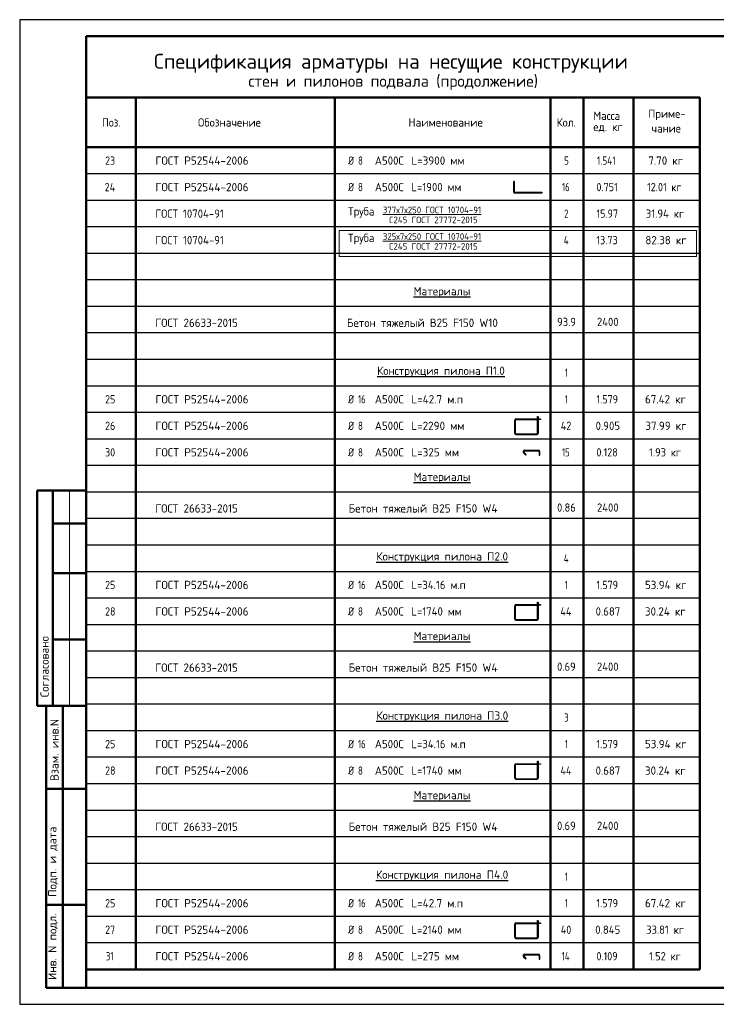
# Model space of a CAD drawing. Header units: millimetres. Extents: x 0 to 42000, y -65 to 29700.
# Tile 1 of 7: x 0 to 21000, y 0 to 29700. Entities that reach past the tile are written whole.
import ezdxf

# ---------------------------------------------------------------- set-up
doc = ezdxf.new("R2010")
doc.units = ezdxf.units.MM
doc.layers.add('Standard', color=7, linetype='Continuous', lineweight=25)
doc.layers.add('Позиционная метка линия выноска', color=7, linetype='Continuous', lineweight=13)
doc.styles.add('ISOCPEUR', font='txt')

msp = doc.modelspace()

# ---------------------------------------------------------------- linework, layer by layer
at = {"layer": 'Standard', "color": 7, "linetype": 'Continuous', "lineweight": 25, "transparency": 33554687}
msp.add_line((2000, 29200), (2000, 1058), dxfattribs=at)
at = {"layer": 'Standard', "color": 7, "linetype": 'Continuous', "lineweight": 50, "transparency": 33554687}
for p, q in [((20500, 27350), (2000, 27350)), ((3500, 27350), (3500, 25850)), ((9500, 27350), (9500, 25850)), ((16000, 27350), (16000, 25850)), ((17000, 27350), (17000, 25850)), ((18500, 27350), (18500, 25850)), ((20500, 27350), (20500, 25850)), ((20500, 25850), (2000, 25850)), ((3500, 25850), (3500, 1050)), ((9500, 25850), (9500, 1050)), ((16000, 25850), (16000, 1050)), ((17000, 25850), (17000, 1050)), ((18500, 25850), (18500, 1050)), ((20500, 25850), (20500, 1050)), ((6, 15500), (0, 15500)), ((2000, 15500), (527, 15500)), ((527, 15500), (527, 9000)), ((527, 15500), (527, 9000)), ((1000, 15500), (1000, 9000)), ((2000, 14500), (1000, 14500)), ((2000, 13000), (1000, 13000)), ((2000, 11000), (1000, 11000)), ((0, 9000), (6, 9000)), ((527, 9000), (2000, 9000)), ((800, 500), (800, 9000)), ((800, 500), (800, 9000)), ((1300, 500), (1300, 9000)), ((800, 6500), (2000, 6500)), ((800, 3000), (2000, 3000)), ((20500, 1050), (2000, 1050)), ((2000, 500), (800, 500))]:
    msp.add_line(p, q, dxfattribs=at)
at = {"layer": 'Standard', "color": 7, "linetype": 'Continuous', "lineweight": -3, "transparency": 33554687}
for p, q in [((20500, 25050), (2000, 25050)), ((14882, 24823), (14882, 24514)), ((14906, 24823), (14882, 24823)), ((14906, 24823), (14906, 24514)), ((20500, 24250), (2000, 24250)), ((20500, 23450), (2000, 23450)), ((20500, 22650), (2000, 22650)), ((20500, 21850), (2000, 21850)), ((20500, 21050), (2000, 21050)), ((20500, 20250), (2000, 20250)), ((20500, 19450), (2000, 19450)), ((20500, 18650), (2000, 18650)), ((20500, 17850), (2000, 17850)), ((14926, 17221), (14926, 17624)), ((14944, 17221), (14944, 17624)), ((14959, 17657), (15612, 17657)), ((14959, 17639), (15612, 17639)), ((20500, 17050), (2000, 17050)), ((14959, 17206), (15597, 17206)), ((14959, 17188), (15597, 17188)), ((15221, 16711), (15636, 16711)), ((15221, 16691), (15637, 16691)), ((20500, 16250), (2000, 16250)), ((20500, 15450), (2000, 15450)), ((20500, 14650), (2000, 14650)), ((20500, 13850), (2000, 13850)), ((20500, 13050), (2000, 13050)), ((20500, 12250), (2000, 12250)), ((14926, 11621), (14926, 12024)), ((14944, 11621), (14944, 12024)), ((14959, 12057), (15612, 12057)), ((14959, 12039), (15612, 12039)), ((14959, 11606), (15597, 11606)), ((14959, 11588), (15597, 11588)), ((20500, 11450), (2000, 11450)), ((20500, 10650), (2000, 10650)), ((20500, 9850), (2000, 9850)), ((20500, 9050), (2000, 9050)), ((20500, 8250), (2000, 8250)), ((20500, 7450), (2000, 7450)), ((14926, 6821), (14926, 7224)), ((14944, 6821), (14944, 7224)), ((14959, 7257), (15612, 7257)), ((14959, 7239), (15612, 7239)), ((20500, 6650), (2000, 6650)), ((14959, 6806), (15597, 6806)), ((14959, 6788), (15597, 6788)), ((20500, 5850), (2000, 5850)), ((20500, 5050), (2000, 5050)), ((20500, 4250), (2000, 4250)), ((20500, 3450), (2000, 3450)), ((20500, 2650), (2000, 2650)), ((14926, 2021), (14926, 2424)), ((14944, 2021), (14944, 2424)), ((14959, 2457), (15612, 2457)), ((14959, 2439), (15612, 2439)), ((20500, 1850), (2000, 1850)), ((14959, 2006), (15597, 2006)), ((14959, 1988), (15597, 1988)), ((15221, 1511), (15636, 1511)), ((15221, 1491), (15637, 1491))]:
    msp.add_line(p, q, dxfattribs=at)
at = {"layer": 'Standard', "color": 7, "linetype": 'Continuous', "lineweight": 13, "transparency": 33554687}
msp.add_line((1500, 15500), (1500, 9000), dxfattribs=at)
at = {"layer": 'Standard', "color": 7, "linetype": 'Continuous', "lineweight": 25, "transparency": 33554687}
msp.add_lwpolyline([(0, 0), (42000, 0), (42000, 29700), (0, 29700), (0, 0)], close=True, dxfattribs=at)
at = {"layer": 'Standard', "color": 7, "linetype": 'Continuous', "lineweight": 50, "transparency": 33554687}
msp.add_lwpolyline([(2000, 29200), (41500, 29200), (41500, 500), (2000, 500), (2000, 29200)], close=True, dxfattribs=at)
at = {"layer": 'Standard', "color": 7, "linetype": 'Continuous', "lineweight": 25, "transparency": 33554687}
msp.add_lwpolyline([(41500, 29200), (2000, 29200), (2000, 500), (41500, 500), (41500, 29200)], dxfattribs=at)
at = {"layer": 'Standard', "color": 7, "linetype": 'Continuous', "lineweight": -3, "transparency": 33554687}
for points in [[(14926, 24494), (15744, 24494), (15744, 24470), (14926, 24470)], [(15612, 17221), (15612, 17732), (15630, 17732), (15630, 17221)], [(15630, 17657), (15705, 17657), (15705, 17639), (15630, 17639)], [(15189, 16635), (15256, 16568), (15270, 16582), (15203, 16649)], [(15662, 16666), (15662, 16560), (15681, 16560), (15681, 16667)], [(15612, 11621), (15612, 12132), (15630, 12132), (15630, 11621)], [(15630, 12057), (15705, 12057), (15705, 12039), (15630, 12039)], [(15612, 6821), (15612, 7332), (15630, 7332), (15630, 6821)], [(15630, 7257), (15705, 7257), (15705, 7239), (15630, 7239)], [(15612, 2021), (15612, 2532), (15630, 2532), (15630, 2021)], [(15630, 2457), (15705, 2457), (15705, 2439), (15630, 2439)], [(15189, 1435), (15256, 1368), (15270, 1382), (15203, 1449)], [(15662, 1466), (15662, 1360), (15681, 1360), (15681, 1467)]]:
    msp.add_lwpolyline(points, dxfattribs=at)
for centre, radius, start, end in [((14926, 24514), 44, 180, 270), ((14926, 24514), 20, 180, 270), ((14959, 17624), 33, 90, 180), ((14959, 17624), 15, 90, 180), ((14959, 17221), 33, 180, 270), ((14959, 17221), 15, 180, 270), ((15597, 17221), 15, 270, 0), ((15597, 17221), 33, 270, 0), ((15221, 16667), 44.5, 90, 225), ((15221, 16666), 25, 90, 225), ((15636, 16667), 44.5, 0, 90), ((15637, 16666), 25, 0, 90), ((14959, 12024), 33, 90, 180), ((14959, 12024), 15, 90, 180), ((14959, 11621), 33, 180, 270), ((14959, 11621), 15, 180, 270), ((15597, 11621), 15, 270, 0), ((15597, 11621), 33, 270, 0), ((14959, 7224), 33, 90, 180), ((14959, 7224), 15, 90, 180), ((14959, 6821), 33, 180, 270), ((14959, 6821), 15, 180, 270), ((15597, 6821), 15, 270, 0), ((15597, 6821), 33, 270, 0), ((14959, 2424), 33, 90, 180), ((14959, 2424), 15, 90, 180), ((14959, 2021), 33, 180, 270), ((14959, 2021), 15, 180, 270), ((15597, 2021), 15, 270, 0), ((15597, 2021), 33, 270, 0), ((15221, 1467), 44.5, 90, 225), ((15221, 1466), 25, 90, 225), ((15636, 1467), 44.5, 0, 90), ((15637, 1466), 25, 0, 90)]:
    msp.add_arc(centre, radius, start, end, dxfattribs=at)
at = {"layer": 'Позиционная метка линия выноска', "color": 240, "linetype": 'Continuous', "lineweight": 13, "transparency": 33554687}
msp.add_lwpolyline([(9635, 23344), (20401, 23344), (20401, 22560), (9635, 22560), (9635, 23344)], dxfattribs=at)

# ---------------------------------------------------------------- texts
at = {"layer": 'Standard', "color": 7, "linetype": 'Continuous', "lineweight": 50, "transparency": 33554687, "attachment_point": 7, "style": 'ISOCPEUR'}
for s, insert, char_height, width in [('\\W0.99;Спецификация арматуры на несущие конструкции', (4050, 28100), 450, 14615.97), ('\\W0.99;стен и пилонов подвала (продолжение)', (6896, 27580), 350, 8813.43)]:
    msp.add_mtext(s, dxfattribs=dict(at, insert=insert, char_height=char_height, width=width))
at = {"layer": 'Standard', "color": 7, "linetype": 'Continuous', "lineweight": 25, "transparency": 33554687, "char_height": 250, "attachment_point": 7, "style": 'ISOCPEUR'}
for s, insert, width in [('\\W0.97;Обозначение', (5376, 26475), 2082.84), ('\\W0.95;Масса', (17294, 26677), 1043.44), ('\\W0.96;Приме-', (18950, 26671), 1218.75), ('\\W0.92;Поз.', (2484, 26475), 727.49), ('\\W0.98;Наименование', (11717, 26475), 2320.66), ('\\W0.93;Кол.', (16191, 26475), 740.19), ('\\W0.95;ед. кг', (17294, 26302), 1042.91), ('\\W0.95;чание', (19050, 26296), 1017.68), ('\\W0.87;23', (2575, 25325), 459.01), ('\\W0.98;ГОСТ Р52544-2006', (4090, 25325), 3020.99), ('\\W0.83;Ø', (9900, 25325), 354.16), ('\\W0.78;8', (10199, 25325), 272.01), ('\\W0.95;А500С', (10707, 25325), 1042.91), ('\\W0.97;L=3900 мм', (11808, 25325), 1720.17), ('\\W0.78;5', (16412, 25325), 272), ('\\W0.82;1.541', (17400, 25325), 802.56), ('\\W0.96;7.70 кг', (18950, 25325), 1218.75), ('\\W0.88;24', (2562, 24525), 484.99), ('\\W0.98;ГОСТ Р52544-2006', (4090, 24525), 3020.99), ('\\W0.83;Ø', (9900, 24525), 354.16), ('\\W0.78;8', (10199, 24525), 272.01), ('\\W0.95;А500С', (10707, 24525), 1042.91), ('\\W0.94;L=1900 мм', (11808, 24525), 1666.53), ('\\W0.75;16', (16350, 24525), 393.58), ('\\W0.88;0.751', (17387, 24525), 834.27), ('\\W0.89;12.01 кг', (18912, 24525), 1285.18), ('\\W0.94;ГОСТ 10704-91', (4090, 23725), 2340.83), ('\\W0.95;Труба', (9900, 23725), 1042.91), ('\\W0.78;2', (16412, 23725), 272), ('\\W0.88;15.97', (17387, 23725), 834.27), ('\\W0.93;31.94 кг', (18875, 23725), 1364.98), ('\\W0.94;ГОСТ 10704-91', (4090, 22925), 2340.83), ('\\W0.95;Труба', (9900, 22925), 1042.91), ('\\W0.80;4', (16400, 22925), 299.85), ('\\W0.88;13.73', (17387, 22925), 834.27), ('\\W0.96;82.38 кг', (18862, 22925), 1394.32), ('\\W0.97;{\\LМатериалы}', (11875, 21318), 1870.54), ('\\W0.96;ГОСТ 26633-2015', (4088, 20432), 2718.61), ('\\W0.97;Бетон тяжелый В25 F150 W10', (9864, 20432), 4793.83), ('\\W0.92;93.9', (16200, 20459), 714.77), ('\\W0.93;2400', (17402, 20459), 841.34), ('\\W0.97;{\\LКонструкция пилона П1.0}', (10775, 18918), 4069.67), ('\\W0.56;1', (16438, 18925), 194.44), ('\\W0.87;25', (2575, 18125), 459.01), ('\\W0.98;ГОСТ Р52544-2006', (4090, 18125), 3020.99), ('\\W0.83;Ø', (9900, 18125), 354.16), ('\\W0.75;16', (10199, 18125), 393.57), ('\\W0.95;А500С', (10707, 18125), 1042.91), ('\\W0.97;L=42.7 м.п', (11808, 18125), 1695.06), ('\\W0.56;1', (16438, 18125), 194.44), ('\\W0.88;1.579', (17387, 18125), 834.27), ('\\W0.96;67.42 кг', (18850, 18125), 1419.46), ('\\W0.87;26', (2575, 17325), 459.01), ('\\W0.98;ГОСТ Р52544-2006', (4090, 17325), 3020.99), ('\\W0.83;Ø', (9900, 17325), 354.16), ('\\W0.78;8', (10199, 17325), 272.01), ('\\W0.95;А500С', (10707, 17325), 1042.91), ('\\W0.97;L=2290 мм', (11808, 17325), 1720.17), ('\\W0.88;42', (16312, 17325), 484.99), ('\\W0.94;0.905', (17362, 17325), 891.68), ('\\W0.96;37.99 кг', (18862, 17325), 1394.32), ('\\W0.87;30', (2575, 16525), 459.01), ('\\W0.98;ГОСТ Р52544-2006', (4090, 16525), 3020.99), ('\\W0.83;Ø', (9900, 16525), 354.16), ('\\W0.78;8', (10199, 16525), 272.01), ('\\W0.95;А500С', (10707, 16525), 1042.91), ('\\W0.97;L=325 мм', (11808, 16525), 1544.86), ('\\W0.75;15', (16350, 16525), 393.58), ('\\W0.88;0.128', (17387, 16525), 834.27), ('\\W0.91;1.93 кг', (18975, 16525), 1163.47), ('\\W0.97;{\\LМатериалы}', (11875, 15718), 1870.54), ('\\W0.96;ГОСТ 26633-2015', (4088, 14832), 2718.61), ('\\W0.98;Бетон тяжелый В25 F150 W4', (9914, 14832), 4695.08), ('\\W0.92;0.86', (16200, 14859), 714.77), ('\\W0.93;2400', (17402, 14859), 841.34), ('\\W0.99;{\\LКонструкция пилона П2.0}', (10750, 13318), 4121.07), ('\\W0.80;4', (16400, 13325), 299.85), ('\\W0.87;25', (2575, 12525), 459.01), ('\\W0.98;ГОСТ Р52544-2006', (4090, 12525), 3020.99), ('\\W0.83;Ø', (9900, 12525), 354.16), ('\\W0.75;16', (10199, 12525), 393.57), ('\\W0.95;А500С', (10707, 12525), 1042.91), ('\\W0.94;L=34.16 м.п', (11808, 12525), 1816.96), ('\\W0.56;1', (16438, 12525), 194.44), ('\\W0.88;1.579', (17387, 12525), 834.27), ('\\W0.96;53.94 кг', (18850, 12525), 1419.46), ('\\W0.87;28', (2575, 11725), 459.01), ('\\W0.98;ГОСТ Р52544-2006', (4090, 11725), 3020.99), ('\\W0.83;Ø', (9900, 11725), 354.16), ('\\W0.78;8', (10199, 11725), 272.01), ('\\W0.95;А500С', (10707, 11725), 1042.91), ('\\W0.94;L=1740 мм', (11808, 11725), 1691.69), ('\\W0.89;44', (16300, 11725), 510.88), ('\\W0.94;0.687', (17362, 11725), 891.68), ('\\W0.96;30.24 кг', (18850, 11725), 1419.46), ('\\W0.97;{\\LМатериалы}', (11875, 10918), 1870.54), ('\\W0.96;ГОСТ 26633-2015', (4088, 10032), 2718.61), ('\\W0.98;Бетон тяжелый В25 F150 W4', (9914, 10032), 4695.08), ('\\W0.92;0.69', (16200, 10059), 714.77), ('\\W0.93;2400', (17402, 10059), 841.34), ('\\W0.99;{\\LКонструкция пилона П3.0}', (10750, 8518), 4121.07), ('\\W0.78;3', (16412, 8525), 272), ('\\W0.87;25', (2575, 7725), 459.01), ('\\W0.98;ГОСТ Р52544-2006', (4090, 7725), 3020.99), ('\\W0.83;Ø', (9900, 7725), 354.16), ('\\W0.75;16', (10199, 7725), 393.57), ('\\W0.95;А500С', (10707, 7725), 1042.91), ('\\W0.94;L=34.16 м.п', (11808, 7725), 1816.96), ('\\W0.56;1', (16438, 7725), 194.44), ('\\W0.88;1.579', (17387, 7725), 834.27), ('\\W0.96;53.94 кг', (18850, 7725), 1419.46), ('\\W0.87;28', (2575, 6925), 459.01), ('\\W0.98;ГОСТ Р52544-2006', (4090, 6925), 3020.99), ('\\W0.83;Ø', (9900, 6925), 354.16), ('\\W0.78;8', (10199, 6925), 272.01), ('\\W0.95;А500С', (10707, 6925), 1042.91), ('\\W0.94;L=1740 мм', (11808, 6925), 1691.69), ('\\W0.89;44', (16300, 6925), 510.88), ('\\W0.94;0.687', (17362, 6925), 891.68), ('\\W0.96;30.24 кг', (18850, 6925), 1419.46), ('\\W0.97;{\\LМатериалы}', (11875, 6118), 1870.54), ('\\W0.96;ГОСТ 26633-2015', (4088, 5232), 2718.61), ('\\W0.98;Бетон тяжелый В25 F150 W4', (9914, 5232), 4695.08), ('\\W0.92;0.69', (16200, 5259), 714.77), ('\\W0.93;2400', (17402, 5259), 841.34), ('\\W0.99;{\\LКонструкция пилона П4.0}', (10738, 3718), 4146.13), ('\\W0.56;1', (16438, 3725), 194.44), ('\\W0.87;25', (2575, 2925), 459.01), ('\\W0.98;ГОСТ Р52544-2006', (4090, 2925), 3020.99), ('\\W0.83;Ø', (9900, 2925), 354.16), ('\\W0.75;16', (10199, 2925), 393.57), ('\\W0.95;А500С', (10707, 2925), 1042.91), ('\\W0.97;L=42.7 м.п', (11808, 2925), 1695.06), ('\\W0.56;1', (16438, 2925), 194.44), ('\\W0.88;1.579', (17387, 2925), 834.27), ('\\W0.96;67.42 кг', (18850, 2925), 1419.46), ('\\W0.87;27', (2575, 2125), 459.01), ('\\W0.98;ГОСТ Р52544-2006', (4090, 2125), 3020.99), ('\\W0.83;Ø', (9900, 2125), 354.16), ('\\W0.78;8', (10199, 2125), 272.01), ('\\W0.95;А500С', (10707, 2125), 1042.91), ('\\W0.94;L=2140 мм', (11808, 2125), 1691.69), ('\\W0.88;40', (16312, 2125), 484.99), ('\\W0.94;0.845', (17350, 2125), 916.95), ('\\W0.92;33.81 кг', (18887, 2125), 1339.75), ('\\W0.75;31', (2600, 1325), 393.57), ('\\W0.98;ГОСТ Р52544-2006', (4090, 1325), 3020.99), ('\\W0.83;Ø', (9900, 1325), 354.16), ('\\W0.78;8', (10199, 1325), 272.01), ('\\W0.95;А500С', (10707, 1325), 1042.91), ('\\W0.97;L=275 мм', (11808, 1325), 1544.86), ('\\W0.76;14', (16338, 1325), 420.46), ('\\W0.88;0.109', (17387, 1325), 834.27), ('\\W0.91;1.52 кг', (18975, 1325), 1163.47)]:
    msp.add_mtext(s, dxfattribs=dict(at, insert=insert, width=width))
at = {"layer": 'Standard', "color": 7, "linetype": 'Continuous', "lineweight": 18, "transparency": 33554687, "char_height": 200, "attachment_point": 7, "style": 'ISOCPEUR'}
for s, insert, width in [('\\W0.96;{\\L377х7х250 ГОСТ 10704-91}', (10947, 23862), 3254.36), ('\\W0.97;С245 ГОСТ 27772-2015', (11137, 23562), 2875.43), ('\\W0.96;{\\L325х7х250 ГОСТ 10704-91}', (10947, 23062), 3254.36), ('\\W0.97;С245 ГОСТ 27772-2015', (11137, 22762), 2875.43)]:
    msp.add_mtext(s, dxfattribs=dict(at, insert=insert, width=width))
at = {"layer": 'Standard', "color": 7, "linetype": 'Continuous', "lineweight": 50, "transparency": 33554687, "char_height": 250, "attachment_point": 7, "rotation": 90, "style": 'ISOCPEUR'}
for s, insert, width in [('\\A1;{\\fISOCPEUR|i0|b0;\\H250.000000;\\W1.000000;\\C7;Согласовано}\\P', (875, 9261), 2071.88), ('\\A1;{\\fISOCPEUR|i0|b0;\\H250.000000;\\W1.000000;\\C7;Взам. инв.N}\\P', (1173, 6736), 1909.1), ('\\A1;{\\fISOCPEUR|i0|b0;\\H250.000000;\\W1.000000;\\C7;Подп. и дата}\\P', (1149, 3242), 2197.06), ('\\A1;{\\fISOCPEUR|i0|b0;\\H250.000000;\\W1.000000;\\C7;Инв. N подл.}\\P', (1149, 734), 2021.79)]:
    msp.add_mtext(s, dxfattribs=dict(at, insert=insert, width=width))

doc.saveas('drawing.dxf')
